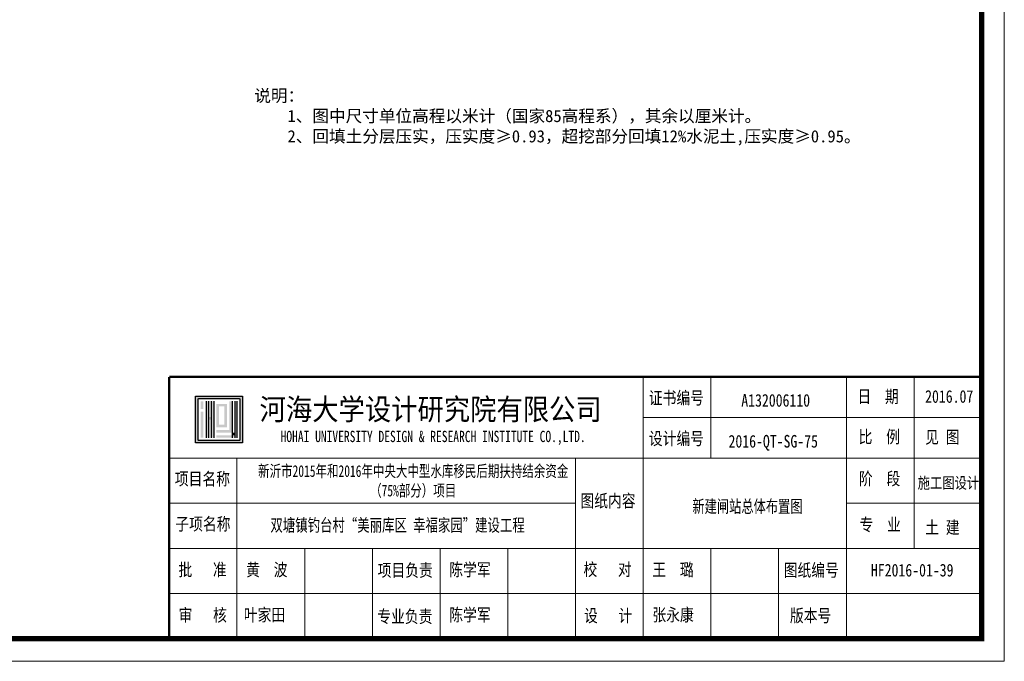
# Model space of a CAD drawing. Extents: x -13074 to 1448651, y 3648755 to 8081248.
# Tile 6 of 173: x 466567 to 466785, y 3853831 to 3853973. Entities that reach past the tile are written whole.
import ezdxf

# ---------------------------------------------------------------- set-up
doc = ezdxf.new("R2010")
doc.units = 0
for name, color, linetype, lineweight in [('0.09标注线', 3, 'CONTINUOUS', 9), ('SHEET', 1, 'CONTINUOUS', 15), ('文字', 7, 'CONTINUOUS', 15)]:
    doc.layers.add(name, color=color, linetype=linetype, lineweight=lineweight)
doc.layers.add('HOHAITK', color=7, linetype='CONTINUOUS')
doc.styles.add('-仿宋_GB2312', font='FangSong_GB2312.ttf')
doc.styles.add('FHZ', font='FangSong_GB2312.ttf', dxfattribs={"width": 0.707, "height": 300})
doc.styles.add('HOHAITK', font='simhei.ttf')

# ---------------------------------------------------------------- blocks, each defined once
blk = doc.blocks.new('c')
at = {"layer": 'HOHAITK', "ltscale": 1000}
h = blk.add_hatch(color=7, dxfattribs=at)
h.paths.add_polyline_path([(566402.2, 3845782.65, 0.414214), (566402.38, 3845782.82), (566402.38, 3845803.27, 0.414214), (566402.2, 3845803.44), (566381.75, 3845803.44, 0.414214), (566381.58, 3845803.27), (566381.58, 3845782.82, 0.414214), (566381.75, 3845782.65)])
h.paths.add_polyline_path([(566382.73, 3845783.8), (566382.73, 3845802.29), (566401.22, 3845802.29), (566401.22, 3845783.8)], flags=16)
at = {"layer": 'HOHAITK'}
h = blk.add_hatch(color=7, dxfattribs=at)
h.paths.add_polyline_path([(566385.04, 3845801.13), (566383.89, 3845801.13), (566383.89, 3845799.98), (566385.04, 3845799.98)])
h.paths.add_polyline_path([(566385.04, 3845799.98), (566383.89, 3845799.98), (566383.89, 3845798.82), (566385.04, 3845798.82)])
h.paths.add_polyline_path([(566385.04, 3845798.82), (566383.89, 3845798.82), (566383.89, 3845797.67), (566385.04, 3845797.67)])
h.paths.add_polyline_path([(566385.04, 3845796.51), (566383.89, 3845796.51), (566383.89, 3845795.36), (566385.04, 3845795.36)])
h.paths.add_polyline_path([(566385.04, 3845795.36), (566383.89, 3845795.36), (566383.89, 3845794.2), (566385.04, 3845794.2)])
h.paths.add_polyline_path([(566385.04, 3845794.2), (566383.89, 3845794.2), (566383.89, 3845793.05), (566385.04, 3845793.05)])
h.paths.add_polyline_path([(566385.04, 3845793.05), (566383.89, 3845793.05), (566383.89, 3845791.89), (566385.04, 3845791.89)])
h.paths.add_polyline_path([(566385.04, 3845791.89), (566383.89, 3845791.89), (566383.89, 3845790.73), (566385.04, 3845790.73)])
h.paths.add_polyline_path([(566385.04, 3845790.73), (566383.89, 3845790.73), (566383.89, 3845789.58), (566385.04, 3845789.58)])
h.paths.add_polyline_path([(566385.04, 3845789.58), (566383.89, 3845789.58), (566383.89, 3845788.42), (566385.04, 3845788.42)])
h.paths.add_polyline_path([(566385.04, 3845788.42), (566383.89, 3845788.42), (566383.89, 3845787.27), (566385.04, 3845787.27)])
h.paths.add_polyline_path([(566385.04, 3845787.27), (566383.89, 3845787.27), (566383.89, 3845786.11), (566385.04, 3845786.11)])
h.paths.add_polyline_path([(566385.04, 3845786.11), (566383.89, 3845786.11), (566383.89, 3845784.96), (566385.04, 3845784.96)])
h = blk.add_hatch(color=7, dxfattribs=at)
h.paths.add_polyline_path([(566387.36, 3845801.13), (566386.2, 3845801.13), (566386.2, 3845799.98), (566387.36, 3845799.98)])
h.paths.add_polyline_path([(566387.36, 3845799.98), (566386.2, 3845799.98), (566386.2, 3845798.82), (566387.36, 3845798.82)])
h.paths.add_polyline_path([(566387.36, 3845798.82), (566386.2, 3845798.82), (566386.2, 3845797.67), (566387.36, 3845797.67)])
h.paths.add_polyline_path([(566387.36, 3845797.67), (566386.2, 3845797.67), (566386.2, 3845796.51), (566387.36, 3845796.51)])
h.paths.add_polyline_path([(566387.36, 3845796.51), (566386.2, 3845796.51), (566386.2, 3845795.36), (566387.36, 3845795.36)])
h.paths.add_polyline_path([(566387.36, 3845795.36), (566386.2, 3845795.36), (566386.2, 3845794.2), (566387.36, 3845794.2)])
h.paths.add_polyline_path([(566387.36, 3845794.2), (566386.2, 3845794.2), (566386.2, 3845793.05), (566387.36, 3845793.05)])
h.paths.add_polyline_path([(566387.36, 3845793.05), (566386.2, 3845793.05), (566386.2, 3845791.89), (566387.36, 3845791.89)])
h.paths.add_polyline_path([(566387.36, 3845791.89), (566386.2, 3845791.89), (566386.2, 3845790.73), (566387.36, 3845790.73)])
h.paths.add_polyline_path([(566387.36, 3845790.73), (566386.2, 3845790.73), (566386.2, 3845789.58), (566387.36, 3845789.58)])
h.paths.add_polyline_path([(566387.36, 3845789.58), (566386.2, 3845789.58), (566386.2, 3845788.42), (566387.36, 3845788.42)])
h.paths.add_polyline_path([(566387.36, 3845788.42), (566386.2, 3845788.42), (566386.2, 3845787.27), (566387.36, 3845787.27)])
h.paths.add_polyline_path([(566387.36, 3845787.27), (566386.2, 3845787.27), (566386.2, 3845786.11), (566387.36, 3845786.11)])
h.paths.add_polyline_path([(566387.36, 3845786.11), (566386.2, 3845786.11), (566386.2, 3845784.96), (566387.36, 3845784.96)])
h = blk.add_hatch(color=7, dxfattribs=at)
h.paths.add_polyline_path([(566388.51, 3845794.2), (566387.36, 3845794.2), (566387.36, 3845793.05), (566388.51, 3845793.05)])
h.paths.add_polyline_path([(566389.67, 3845794.2), (566388.51, 3845794.2), (566388.51, 3845793.05), (566389.67, 3845793.05)])
h.paths.add_polyline_path([(566389.67, 3845795.36), (566388.51, 3845795.36), (566388.51, 3845794.2), (566389.67, 3845794.2)])
h.paths.add_polyline_path([(566389.67, 3845796.51), (566388.51, 3845796.51), (566388.51, 3845795.36), (566389.67, 3845795.36)])
h.paths.add_polyline_path([(566389.67, 3845797.67), (566388.51, 3845797.67), (566388.51, 3845796.51), (566389.67, 3845796.51)])
h.paths.add_polyline_path([(566389.67, 3845798.82), (566388.51, 3845798.82), (566388.51, 3845797.67), (566389.67, 3845797.67)])
h.paths.add_polyline_path([(566389.67, 3845799.98), (566388.51, 3845799.98), (566388.51, 3845798.82), (566389.67, 3845798.82)])
h.paths.add_polyline_path([(566389.67, 3845801.13), (566388.51, 3845801.13), (566388.51, 3845799.98), (566389.67, 3845799.98)])
h.paths.add_polyline_path([(566389.67, 3845793.05), (566388.51, 3845793.05), (566388.51, 3845791.89), (566389.67, 3845791.89)])
h.paths.add_polyline_path([(566389.67, 3845791.89), (566388.51, 3845791.89), (566388.51, 3845790.73), (566389.67, 3845790.73)])
h.paths.add_polyline_path([(566389.67, 3845790.73), (566388.51, 3845790.73), (566388.51, 3845789.58), (566389.67, 3845789.58)])
h.paths.add_polyline_path([(566389.67, 3845789.58), (566388.51, 3845789.58), (566388.51, 3845788.42), (566389.67, 3845788.42)])
h.paths.add_polyline_path([(566389.67, 3845788.42), (566388.51, 3845788.42), (566388.51, 3845787.27), (566389.67, 3845787.27)])
h.paths.add_polyline_path([(566389.67, 3845787.27), (566388.51, 3845787.27), (566388.51, 3845786.11), (566389.67, 3845786.11)])
h.paths.add_polyline_path([(566389.67, 3845786.11), (566388.51, 3845786.11), (566388.51, 3845784.96), (566389.67, 3845784.96)])
h = blk.add_hatch(color=7, dxfattribs=at)
h.paths.add_polyline_path([(566391.98, 3845788.42), (566390.82, 3845788.42), (566390.82, 3845787.27), (566391.98, 3845787.27)])
h.paths.add_polyline_path([(566393.13, 3845788.42), (566391.98, 3845788.42), (566391.98, 3845787.27), (566393.13, 3845787.27)])
h.paths.add_polyline_path([(566394.29, 3845788.42), (566393.13, 3845788.42), (566393.13, 3845787.27), (566394.29, 3845787.27)])
h.paths.add_polyline_path([(566395.44, 3845788.42), (566394.29, 3845788.42), (566394.29, 3845787.27), (566395.44, 3845787.27)])
h.paths.add_polyline_path([(566396.6, 3845788.42), (566395.44, 3845788.42), (566395.44, 3845787.27), (566396.6, 3845787.27)])
h.paths.add_polyline_path([(566397.75, 3845788.42), (566396.6, 3845788.42), (566396.6, 3845787.27), (566397.75, 3845787.27)])
h.paths.add_polyline_path([(566397.75, 3845789.58), (566396.6, 3845789.58), (566396.6, 3845788.42), (566397.75, 3845788.42)])
h.paths.add_polyline_path([(566397.75, 3845790.73), (566396.6, 3845790.73), (566396.6, 3845789.58), (566397.75, 3845789.58)])
h.paths.add_polyline_path([(566397.75, 3845791.89), (566396.6, 3845791.89), (566396.6, 3845790.73), (566397.75, 3845790.73)])
h.paths.add_polyline_path([(566397.75, 3845793.05), (566396.6, 3845793.05), (566396.6, 3845791.89), (566397.75, 3845791.89)])
h.paths.add_polyline_path([(566397.75, 3845794.2), (566396.6, 3845794.2), (566396.6, 3845793.05), (566397.75, 3845793.05)])
h.paths.add_polyline_path([(566397.75, 3845795.36), (566396.6, 3845795.36), (566396.6, 3845794.2), (566397.75, 3845794.2)])
h.paths.add_polyline_path([(566397.75, 3845796.51), (566396.6, 3845796.51), (566396.6, 3845795.36), (566397.75, 3845795.36)])
h.paths.add_polyline_path([(566397.75, 3845797.67), (566396.6, 3845797.67), (566396.6, 3845796.51), (566397.75, 3845796.51)])
h.paths.add_polyline_path([(566397.75, 3845798.82), (566396.6, 3845798.82), (566396.6, 3845797.67), (566397.75, 3845797.67)])
h.paths.add_polyline_path([(566397.75, 3845799.98), (566396.6, 3845799.98), (566396.6, 3845798.82), (566397.75, 3845798.82)])
h.paths.add_polyline_path([(566397.75, 3845801.13), (566396.6, 3845801.13), (566396.6, 3845799.98), (566397.75, 3845799.98)])
h.paths.add_polyline_path([(566391.98, 3845786.11), (566390.82, 3845786.11), (566390.82, 3845784.96), (566391.98, 3845784.96)])
h.paths.add_polyline_path([(566393.13, 3845786.11), (566391.98, 3845786.11), (566391.98, 3845784.96), (566393.13, 3845784.96)])
h.paths.add_polyline_path([(566394.29, 3845786.11), (566393.13, 3845786.11), (566393.13, 3845784.96), (566394.29, 3845784.96)])
h.paths.add_polyline_path([(566395.44, 3845786.11), (566394.29, 3845786.11), (566394.29, 3845784.96), (566395.44, 3845784.96)])
h.paths.add_polyline_path([(566396.6, 3845786.11), (566395.44, 3845786.11), (566395.44, 3845784.96), (566396.6, 3845784.96)])
h.paths.add_polyline_path([(566397.75, 3845786.11), (566396.6, 3845786.11), (566396.6, 3845784.96), (566397.75, 3845784.96)])
h.paths.add_polyline_path([(566398.91, 3845786.11), (566397.75, 3845786.11), (566397.75, 3845784.96), (566398.91, 3845784.96)])
h.paths.add_polyline_path([(566400.07, 3845786.11), (566398.91, 3845786.11), (566398.91, 3845784.96), (566400.07, 3845784.96)])
h.paths.add_polyline_path([(566400.07, 3845787.27), (566398.91, 3845787.27), (566398.91, 3845786.11), (566400.07, 3845786.11)])
h.paths.add_polyline_path([(566400.07, 3845788.42), (566398.91, 3845788.42), (566398.91, 3845787.27), (566400.07, 3845787.27)])
h.paths.add_polyline_path([(566400.07, 3845789.58), (566398.91, 3845789.58), (566398.91, 3845788.42), (566400.07, 3845788.42)])
h.paths.add_polyline_path([(566400.07, 3845790.73), (566398.91, 3845790.73), (566398.91, 3845789.58), (566400.07, 3845789.58)])
h.paths.add_polyline_path([(566400.07, 3845791.89), (566398.91, 3845791.89), (566398.91, 3845790.73), (566400.07, 3845790.73)])
h.paths.add_polyline_path([(566400.07, 3845793.05), (566398.91, 3845793.05), (566398.91, 3845791.89), (566400.07, 3845791.89)])
h.paths.add_polyline_path([(566400.07, 3845794.2), (566398.91, 3845794.2), (566398.91, 3845793.05), (566400.07, 3845793.05)])
h.paths.add_polyline_path([(566400.07, 3845795.36), (566398.91, 3845795.36), (566398.91, 3845794.2), (566400.07, 3845794.2)])
h.paths.add_polyline_path([(566400.07, 3845796.51), (566398.91, 3845796.51), (566398.91, 3845795.36), (566400.07, 3845795.36)])
h.paths.add_polyline_path([(566400.07, 3845797.67), (566398.91, 3845797.67), (566398.91, 3845796.51), (566400.07, 3845796.51)])
h.paths.add_polyline_path([(566400.07, 3845798.82), (566398.91, 3845798.82), (566398.91, 3845797.67), (566400.07, 3845797.67)])
h.paths.add_polyline_path([(566400.07, 3845799.98), (566398.91, 3845799.98), (566398.91, 3845798.82), (566400.07, 3845798.82)])
h.paths.add_polyline_path([(566400.07, 3845801.13), (566398.91, 3845801.13), (566398.91, 3845799.98), (566400.07, 3845799.98)])
h = blk.add_hatch(color=7, dxfattribs=at)
h.paths.add_polyline_path([(566391.98, 3845790.73), (566390.82, 3845790.73), (566390.82, 3845789.58), (566391.98, 3845789.58)])
h.paths.add_polyline_path([(566393.13, 3845790.73), (566391.98, 3845790.73), (566391.98, 3845789.58), (566393.13, 3845789.58)])
h.paths.add_polyline_path([(566394.29, 3845790.73), (566393.13, 3845790.73), (566393.13, 3845789.58), (566394.29, 3845789.58)])
h.paths.add_polyline_path([(566395.44, 3845790.73), (566394.29, 3845790.73), (566394.29, 3845789.58), (566395.44, 3845789.58)])
h.paths.add_polyline_path([(566395.44, 3845791.89), (566394.29, 3845791.89), (566394.29, 3845790.73), (566395.44, 3845790.73)])
h.paths.add_polyline_path([(566395.44, 3845793.05), (566394.29, 3845793.05), (566394.29, 3845791.89), (566395.44, 3845791.89)])
h.paths.add_polyline_path([(566395.44, 3845794.2), (566394.29, 3845794.2), (566394.29, 3845793.05), (566395.44, 3845793.05)])
h.paths.add_polyline_path([(566395.44, 3845795.36), (566394.29, 3845795.36), (566394.29, 3845794.2), (566395.44, 3845794.2)])
h.paths.add_polyline_path([(566395.44, 3845796.51), (566394.29, 3845796.51), (566394.29, 3845795.36), (566395.44, 3845795.36)])
h.paths.add_polyline_path([(566395.44, 3845797.67), (566394.29, 3845797.67), (566394.29, 3845796.51), (566395.44, 3845796.51)])
h.paths.add_polyline_path([(566395.44, 3845798.82), (566394.29, 3845798.82), (566394.29, 3845797.67), (566395.44, 3845797.67)])
h.paths.add_polyline_path([(566395.44, 3845799.98), (566394.29, 3845799.98), (566394.29, 3845798.82), (566395.44, 3845798.82)])
h.paths.add_polyline_path([(566394.29, 3845799.98), (566393.13, 3845799.98), (566393.13, 3845798.82), (566394.29, 3845798.82)])
h.paths.add_polyline_path([(566393.13, 3845799.98), (566391.98, 3845799.98), (566391.98, 3845798.82), (566393.13, 3845798.82)])
h.paths.add_polyline_path([(566391.98, 3845799.98), (566390.82, 3845799.98), (566390.82, 3845798.82), (566391.98, 3845798.82)])
h.paths.add_polyline_path([(566391.98, 3845798.82), (566390.82, 3845798.82), (566390.82, 3845797.67), (566391.98, 3845797.67)])
h.paths.add_polyline_path([(566391.98, 3845797.67), (566390.82, 3845797.67), (566390.82, 3845796.51), (566391.98, 3845796.51)])
h.paths.add_polyline_path([(566391.98, 3845796.51), (566390.82, 3845796.51), (566390.82, 3845795.36), (566391.98, 3845795.36)])
h.paths.add_polyline_path([(566391.98, 3845795.36), (566390.82, 3845795.36), (566390.82, 3845794.2), (566391.98, 3845794.2)])
h.paths.add_polyline_path([(566391.98, 3845794.2), (566390.82, 3845794.2), (566390.82, 3845793.05), (566391.98, 3845793.05)])
h.paths.add_polyline_path([(566391.98, 3845793.05), (566390.82, 3845793.05), (566390.82, 3845791.89), (566391.98, 3845791.89)])
h.paths.add_polyline_path([(566391.98, 3845791.89), (566390.82, 3845791.89), (566390.82, 3845790.73), (566391.98, 3845790.73)])
blk.add_hatch(color=7, dxfattribs=at).paths.add_polyline_path([(566398.91, 3845787.27), (566397.75, 3845787.27), (566397.75, 3845786.11), (566398.91, 3845786.11)])
at = {"layer": 'HOHAITK', "color": 7}
for p, q in [((566386.2, 3845801.13), (566386.2, 3845784.96)), ((566387.36, 3845801.13), (566387.36, 3845784.96)), ((566388.51, 3845801.13), (566388.51, 3845784.96)), ((566389.67, 3845801.13), (566389.67, 3845784.96)), ((566397.75, 3845801.13), (566397.75, 3845784.96)), ((566398.91, 3845801.13), (566398.91, 3845784.96)), ((566400.07, 3845784.96), (566400.07, 3845801.13))]:
    blk.add_line(p, q, dxfattribs=at)
for points in [[(566381.75, 3845803.44), (566402.2, 3845803.44, -0.414214), (566402.38, 3845803.27), (566402.38, 3845782.82, -0.414214), (566402.2, 3845782.65), (566381.75, 3845782.65, -0.414214), (566381.58, 3845782.82), (566381.58, 3845803.27, -0.414214)], [(566382.91, 3845802.29), (566401.05, 3845802.29, -0.414214), (566401.22, 3845802.11), (566401.22, 3845783.98, -0.414214), (566401.05, 3845783.8), (566382.91, 3845783.8, -0.414214), (566382.73, 3845783.98), (566382.73, 3845802.11, -0.414214)]]:
    blk.add_lwpolyline(points, format="xyb", close=True, dxfattribs=at)
at = {"layer": 'SHEET', "color": 7}
for p, q in [((566579.92, 3845775.93), (566579.92, 3845811.92)), ((566609.92, 3845775.93), (566609.92, 3845811.92)), ((566669.92, 3845775.93), (566669.92, 3845811.92)), ((566699.92, 3845735.93), (566699.92, 3845811.92)), ((566729.91, 3845793.92), (566579.92, 3845793.92)), ((566369.93, 3845775.93), (566729.91, 3845775.93)), ((566369.93, 3845695.93), (566369.93, 3845775.93)), ((566369.93, 3845775.93), (566519.92, 3845775.93)), ((566399.93, 3845695.93), (566399.93, 3845775.93)), ((566549.92, 3845695.93), (566549.92, 3845775.93)), ((566579.92, 3845695.93), (566579.92, 3845775.93)), ((566669.92, 3845695.93), (566669.92, 3845775.93)), ((566669.92, 3845735.93), (566669.92, 3845775.93)), ((566369.93, 3845755.93), (566549.92, 3845755.93)), ((566669.92, 3845755.93), (566729.91, 3845755.93)), ((566369.93, 3845735.93), (566729.91, 3845735.93)), ((566429.93, 3845695.93), (566429.93, 3845735.93)), ((566459.93, 3845695.93), (566459.93, 3845735.93)), ((566489.92, 3845695.93), (566489.92, 3845735.93)), ((566519.92, 3845695.93), (566519.92, 3845735.93)), ((566609.92, 3845695.93), (566609.92, 3845735.93)), ((566639.92, 3845695.93), (566639.92, 3845735.93)), ((566729.91, 3845695.93), (566729.91, 3845735.93)), ((566369.93, 3845715.93), (566729.91, 3845715.93)), ((566369.93, 3845715.93), (566729.91, 3845715.93))]:
    blk.add_line(p, q, dxfattribs=at)
at = {"layer": 'SHEET', "color": 5}
blk.add_lwpolyline([(566739.91, 3845685.93), (565899.95, 3845685.93), (565899.95, 3846279.9), (566739.91, 3846279.9)], close=True, dxfattribs=at)
at = {"layer": 'SHEET', "color": 5, "const_width": 2.4}
blk.add_lwpolyline([(565949.95, 3846269.9), (566729.91, 3846269.9), (566729.91, 3845695.93), (565949.95, 3845695.93)], close=True, dxfattribs=at)
at = {"layer": 'SHEET', "color": 7, "const_width": 1}
for points in [[(566369.93, 3845695.93), (566369.93, 3845811.92)], [(566369.93, 3845811.92), (566729.91, 3845811.92)]]:
    blk.add_lwpolyline(points, dxfattribs=at)
at = {"layer": 'HOHAITK', "color": 7, "style": 'HOHAITK'}
for s, height, width, p in [('河海大学设计研究院有限公司', 9.4996, 0.9, (566409.94, 3845792.83)), ('HOHAI UNIVERSITY DESIGN & RESEARCH INSTITUTE CO.,LTD.', 4.9998, 0.75, (566419.24, 3845783.05))]:
    blk.add_text(s, height=height, dxfattribs=dict(at, width=width)).set_placement(p)
at = {"layer": 'SHEET', "color": 7, "style": 'FHZ', "width": 0.8}
for s, height, p in [('证书编号', 5.6, (566582.42, 3845799.82)), ('日  期', 5.6, (566674.83, 3845800.46)), ('2016.07', 5.6, (566704.83, 3845800.46)), ('A132006110', 5.6, (566623.38, 3845798.75)), ('设计编号', 5.6, (566582.43, 3845781.82)), ('比  例', 5.6, (566675.36, 3845782.58)), ('见 图', 5.6, (566704.83, 3845782.47)), ('2016-QT-SG-75', 5.5998, (566617.72, 3845780.6)), ('项目名称', 5.6, (566372.4, 3845763.95)), ('阶  段', 5.6, (566675.49, 3845764.04)), ('施工图设计', 5, (566701.52, 3845762.47)), ('图纸内容', 5.6, (566552.1, 3845754.23)), ('子项名称', 5.6, (566372.61, 3845743.95)), ('专  业', 5.6, (566675.74, 3845743.69)), ('土 建', 5.6, (566704.83, 3845742.47)), ('批   准', 5.6, (566373.99, 3845723.72)), ('黄  波', 5.6, (566403.99, 3845723.72)), ('项目负责', 5.6, (566462.24, 3845723.47)), ('陈学军', 5.6, (566493.98, 3845723.72)), ('校   对', 5.6, (566553.46, 3845723.85)), ('王  璐', 5.6, (566583.98, 3845723.72)), ('图纸编号', 5.6, (566642.16, 3845723.51)), ('HF2016-01-39', 5.5998, (566680.82, 3845723.51)), ('审   核', 5.6, (566374.06, 3845703.6)), ('叶家田', 5.6, (566402.95, 3845703.72)), ('专业负责', 5.6, (566462.1, 3845703)), ('陈学军', 5.6, (566493.98, 3845703.72)), ('设   计', 5.6, (566553.69, 3845703.37)), ('张永康', 5.6, (566583.98, 3845703.72)), ('版本号', 5.6, (566644.93, 3845703.37))]:
    blk.add_text(s, height=height, dxfattribs=at).set_placement(p)
at = {"layer": 'SHEET', "color": 7, "char_height": 5.5998, "attachment_point": 5, "style": 'FHZ'}
for s, insert, width in [('{\\H0.9259X;\\W0.72;新沂市2015年和2016年中央大中型水库移民后期扶持结余资金 （75%部分）项目  \\H1.08X;            }', (566478.01, 3845765.56), 149.9938), ('{\\W0.71;新建闸站总体布置图}', (566626.11, 3845754.26), 89.9963), ('{\\W0.72;双塘镇钓台村“美丽库区 幸福家园”建设工程}', (566471.09, 3845745.93), 149.9938)]:
    blk.add_mtext(s, dxfattribs=dict(at, insert=insert, width=width))

msp = doc.modelspace()

# ---------------------------------------------------------------- block references
at = {"layer": '0.09标注线', "linetype": 'Continuous', "lineweight": 13, "xscale": 0.5, "yscale": 0.5, "zscale": 0.5}
msp.add_blockref('c', (183415.514, 1930987.602), dxfattribs=at)

# ---------------------------------------------------------------- texts
at = {"layer": '文字', "color": 7, "insert": (466619.319, 3853957.215), "char_height": 5.6, "width": 713.06808, "attachment_point": 1, "style": '-仿宋_GB2312'}
msp.add_mtext('{\\H0.4821x;说明：\\P    1、图中尺寸单位高程以米计（国家85高程系），其余以厘米计。\\P    2、回填土分层压实，压实度≥0.93，超挖部分回填12%水泥土,压实度≥0.95。\\H1.852x;\\P\\H0.5399x;\\P\\H1.852x;\\P\\P}    ', dxfattribs=at)

doc.saveas('drawing.dxf')
